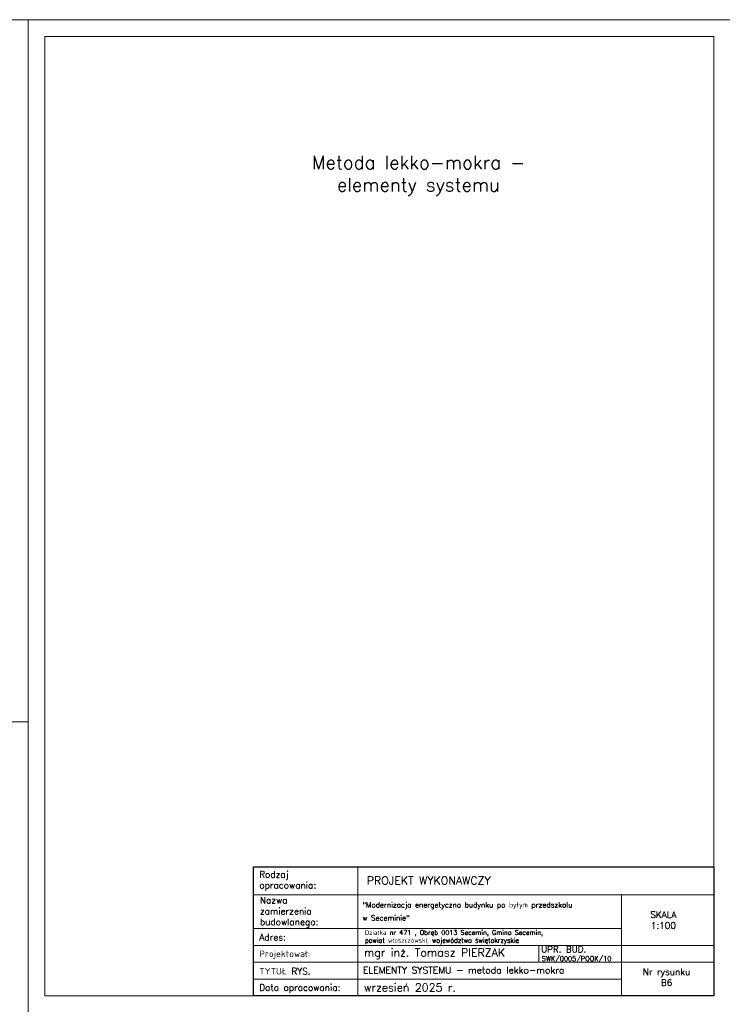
# Model space of a CAD drawing. Header units: millimetres. Extents: x 0 to 152651, y 46550 to 81081.
# Tile 104 of 109: x 144226 to 146326, y 78136 to 81081. Entities that reach past the tile are written whole.
import ezdxf

# ---------------------------------------------------------------- set-up
doc = ezdxf.new("R2010")
doc.units = ezdxf.units.MM
doc.layers.add('cienka', color=3, linetype='Continuous', lineweight=18)
doc.layers.add('opisy', color=4, linetype='Continuous', lineweight=18)
doc.styles.add('KASIA', font='romans.shx', dxfattribs={"height": 20})

msp = doc.modelspace()

# ---------------------------------------------------------------- linework, layer by layer
at = {"layer": 'cienka'}
for p, q in [((141281.116, 81081.419), (144251.116, 81081.419)), ((144251.116, 78981.419), (144251.116, 81081.419)), ((144251.116, 81081.419), (146351.116, 81081.419)), ((144251.116, 78111.419), (144251.116, 81081.419)), ((144301.116, 81031.419), (146301.116, 81031.419)), ((144301.116, 78161.419), (144301.116, 81031.419)), ((146301.116, 81031.419), (146301.116, 78161.419)), ((144251.116, 78981.419), (141281.116, 78981.419)), ((145778.095, 78313.166), (145778.095, 78262.817)), ((145989.116, 78262.185), (146301.116, 78262.185)), ((146301.116, 78161.419), (144301.116, 78161.419))]:
    msp.add_line(p, q, dxfattribs=at)
at = {"layer": 'opisy', "linetype": 'Continuous', "lineweight": 0, "flags": 128}
for points in [[(144925.407, 78161.419), (144925.407, 78547.717), (145236.696, 78547.683), (145236.696, 78161.385)], [(146025.116, 78463.717), (146301.116, 78463.717), (146301.116, 78312.534), (146025.116, 78312.534)]]:
    msp.add_lwpolyline(points, close=True, dxfattribs=at)
for points in [[(144925.407, 78547.7), (146301.116, 78547.7), (146301.116, 78463.717), (144925.407, 78463.717)], [(145965.116, 78547.7), (146301.116, 78547.7)], [(144925.407, 78362.934), (146025.116, 78362.934), (146025.116, 78211.785), (144925.407, 78211.785)], [(144925.407, 78312.534), (146025.116, 78312.534), (146025.116, 78262.185), (144925.407, 78262.185)], [(145965.116, 78312.534), (146301.116, 78312.534)], [(144925.407, 78262.185), (146025.116, 78262.185), (146025.116, 78211.802), (144925.407, 78211.802)], [(144961.407, 78211.802), (146025.116, 78211.802), (146025.116, 78161.419), (144961.407, 78161.419)]]:
    msp.add_lwpolyline(points, dxfattribs=at)
at = {"layer": 'opisy', "lineweight": 25}
msp.add_lwpolyline([(144925.407, 78547.7), (146301.116, 78547.7), (146301.116, 78161.419), (144925.407, 78161.419)], close=True, dxfattribs=at)

# ---------------------------------------------------------------- texts
at = {"layer": 'opisy', "linetype": 'Continuous', "lineweight": 0, "attachment_point": 4, "style": 'KASIA'}
for s, insert, char_height, width in [('\\pxqc;Metoda lekko-mokra - elementy systemu', (144944.81, 80614.408), 40, 946.31605), ('\\A1;{\\H0.80952x;Rodzaj opracowania:}', (144942.233, 78505.43), 24, 141.54434), ('\\A1;\\pxql;PROJEKT WYKONAWCZY', (145263.584, 78506.511), 24, 946.31605), ('\\A1;\\pxql;{\\H0.80952x;Nazwa \\Pzamierzenia\\Pbudowlanego:}', (144944.05, 78411.733), 24, 141.54434), ('\\A1;\\pxsm1.5,qj;"Modernizacja energetyczna budynku po byłym przedszkolu\\P\\pq*;w Seceminie"', (145250.693, 78414.233), 15.6, 766.2055), ('\\A1;\\pxqc;{\\H0.80952x;SKALA\\P1:100}', (145776.12, 78388.516), 24, 747.85817), ('\\A1;\\pxql;{\\H0.80952x;Adres:}', (144942.233, 78337.037), 24, 141.54434), ('\\A1;Działka nr 471 , Obręb 0013 Secemin, Gmina Secemin,\\Ppowiat włoszczowski, województwo świętokrzyskie', (145257.803, 78337.097), 14, 756.99257), ('\\A1;UPR. BUD.', (145784.605, 78301.001), 19.2, 598.28653), ('\\A1;\\pxql;{\\H0.80952x;Projektował:}', (144942.233, 78284.559), 24, 747.85817), ('\\A1;mgr inż. Tomasz PIERZAK', (145255.074, 78287.251), 24, 747.85817), ('\\A1;SWK/0005/POOK/10', (145786.611, 78270.709), 14.4, 448.7149), ('\\A1;ELEMENTY SYSTEMU - metoda lekko-mokra', (145251.798, 78238.585), 20, 836.60494), ('\\A1;\\pxql;{\\H0.80952x;TYTUŁ RYS.}', (144942.233, 78235.355), 24, 747.85817), ('\\A1;\\pxqc;{\\H0.80952x;Nr rysunku\\PB6}', (145785.747, 78217.499), 24, 747.85817), ('\\A1;\\pxql;{\\H0.80952x;Data opracowania:}', (144942.233, 78183.317), 24, 747.85817), ('\\A1;wrzesień 2025 r.', (145255.074, 78186.641), 24, 747.85817)]:
    msp.add_mtext(s, dxfattribs=dict(at, insert=insert, char_height=char_height, width=width))

doc.saveas('drawing.dxf')
